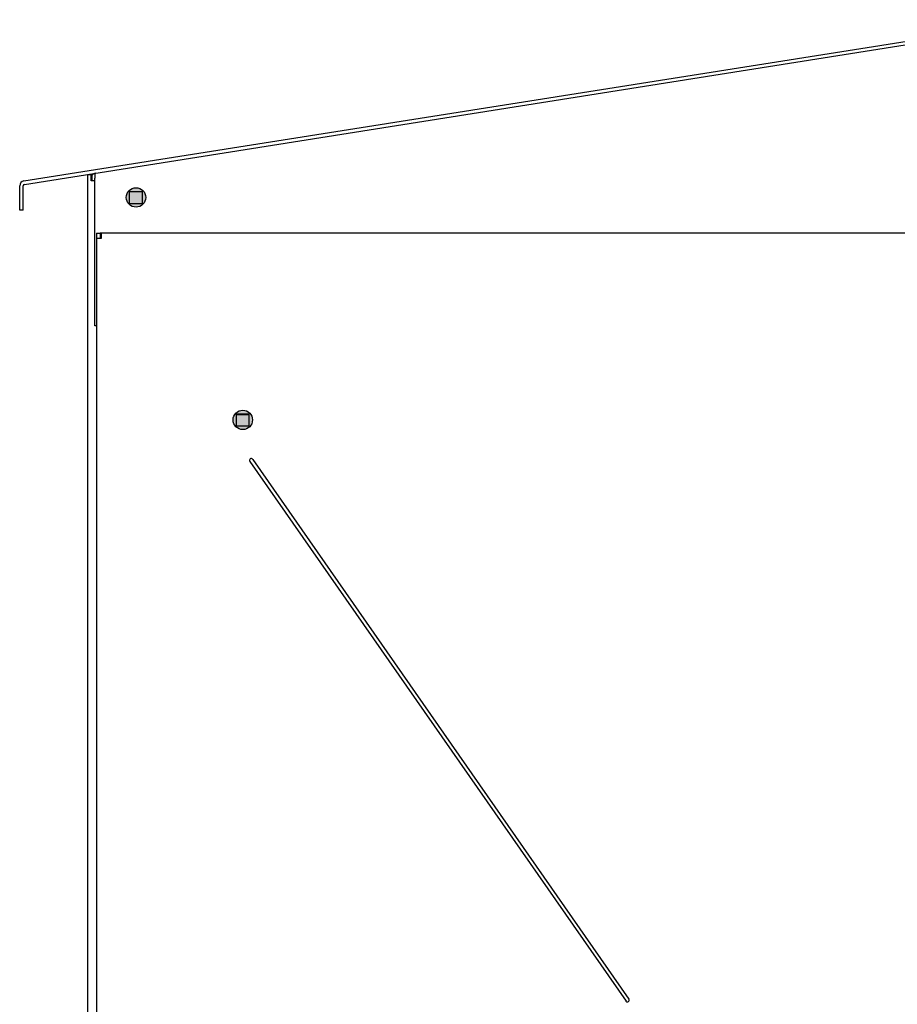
# Model space of a CAD drawing. Header units: millimetres. Extents: x -11513 to 3649, y 2330 to 12522.
# Tile 53 of 75: x -11513 to -11020, y 11674 to 12227. Entities that reach past the tile are written whole.
import ezdxf

# ---------------------------------------------------------------- set-up
doc = ezdxf.new("R2010")
doc.units = ezdxf.units.MM
for name, color, linetype in [('WG1-00-902-0001_', 7, 'Continuous'), ('WG1-00-906-0004_', 7, 'Continuous'), ('WG1-00-908-0004_', 7, 'Continuous'), ('WG1-00-910-0004_', 7, 'Continuous'), ('WG1-00-912-0004_', 7, 'Continuous'), ('WG1-00-914-0004_', 7, 'Continuous')]:
    doc.layers.add(name, color=color, linetype=linetype)

# ---------------------------------------------------------------- blocks, each defined once
blk = doc.blocks.new('elewacja cz siłowa')
for centre in [(-64.89, 1853.42), (-4.89, 1728.42)]:
    blk.add_circle(centre, 5.45)
at = {"linetype": 'Continuous'}
for points in [[(-64.89, 1847.97), (-68.75, 1857.28), (-64.89, 1858.87)], [(-61.04, 1849.57), (-64.89, 1858.87), (-61.04, 1857.28)], [(-64.89, 1847.97), (-64.89, 1858.87), (-61.04, 1849.57)], [(-68.75, 1849.57), (-70.35, 1853.42), (-68.75, 1857.28)], [(-68.75, 1849.57), (-68.75, 1857.28), (-64.89, 1847.97)], [(-61.04, 1849.57), (-61.04, 1857.28), (-59.44, 1853.42)], [(-8.75, 1724.57), (-10.35, 1728.42), (-8.75, 1732.28)], [(-4.89, 1722.97), (-8.75, 1732.28), (-4.89, 1733.87)], [(-8.75, 1724.57), (-8.75, 1732.28), (-4.89, 1722.97)], [(-1.04, 1724.57), (-4.89, 1733.87), (-1.04, 1732.28)], [(-4.89, 1722.97), (-4.89, 1733.87), (-1.04, 1724.57)], [(-1.04, 1724.57), (-1.04, 1732.28), (0.56, 1728.42)]]:
    blk.add_solid(points, dxfattribs=at)
at = {"layer": 'WG1-00-902-0001_', "color": 7, "linetype": 'Continuous'}
for p, q in [((-92, 666.31), (-92, 1866.31)), ((-92, 1866.31), (-90, 1866.31)), ((-90, 1862.81), (-90, 1866.31)), ((-89.44, 1866.31), (-90, 1866.31)), ((-89.44, 1862.81), (-89.44, 1866.31)), ((-89.22, 1862.81), (-90, 1862.81)), ((-88, 1862.81), (-89.22, 1862.81))]:
    blk.add_line(p, q, dxfattribs=at)
at = {"layer": 'WG1-00-906-0004_', "color": 7, "linetype": 'Continuous'}
for p, q in [((-127.88, 1862.68), (443.95, 1953.25)), ((-127.56, 1860.71), (444.27, 1951.28)), ((-130.22, 1846.31), (-130.22, 1859.94)), ((-128.22, 1846.31), (-128.22, 1859.94)), ((-128.22, 1846.31), (-130.22, 1846.31))]:
    blk.add_line(p, q, dxfattribs=at)
for radius in [2.78, 0.78]:
    blk.add_arc((-127.44, 1859.94), radius, 99, 180, dxfattribs=at)
at = {"layer": 'WG1-00-908-0004_', "color": 7, "linetype": 'Continuous'}
for p, q in [((-88, 1781.31), (-88, 1864.16)), ((-68.5, 1856.81), (-61.5, 1856.81)), ((-68.5, 1849.81), (-68.5, 1856.81)), ((-61.5, 1856.81), (-61.5, 1849.81)), ((-61.5, 1849.81), (-68.5, 1849.81)), ((-87, 1781.31), (-88, 1781.31))]:
    blk.add_line(p, q, dxfattribs=at)
for centre, radius, start, end in [((-83.7, 1866.39), 4.39, 176.9363, 178.9442), ((-79.44, 1866.31), 8.65, 178.9442, 179.9635), ((-76.1, 1866.31), 11.99, 179.9635, 181.4217), ((-61.77, 1866.67), 26.33, 181.4217, 182.0855), ((-86.5, 1866.59), 1.58, 172.3194, 175.411), ((-84.88, 1866.46), 3.21, 175.411, 176.9363), ((-54.94, 1866.92), 33.16, 182.0855, 182.5034), ((-86.92, 1866.64), 1.16, 169.8268, 172.3194), ((-36.43, 1867.73), 51.69, 182.5034, 182.7715), ((-87.55, 1866.76), 0.521, 164.2739, 169.8268), ((-12.85, 1868.87), 75.3, 182.7715, 183.1784), ((-87.7, 1866.8), 0.365, 160.0039, 164.2739), ((-87.9, 1866.87), 0.15, 149.6123, 160.0039), ((-87.95, 1866.9), 0.0987, 141.6483, 149.6123), ((390.91, 1891.29), 479.68, 183.1784, 183.2423), ((-87.99, 1866.93), 0.0474, 125.1335, 141.6483), ((-88, 1866.95), 0.0282, 99, 113.5211), ((-87.99, 1866.94), 0.0353, 113.5211, 125.1335)]:
    blk.add_arc(centre, radius, start, end, dxfattribs=at)
at = {"layer": 'WG1-00-910-0004_', "color": 7, "linetype": 'Continuous'}
blk.add_arc((-87.22, 1864.28), 2.78, 99, 142.9535, dxfattribs=at)
at = {"layer": 'WG1-00-912-0004_', "color": 7, "linetype": 'Continuous'}
for p, q in [((-87, 1833.31), (-87, 1830.53)), ((-87, 1833.31), (-85, 1833.31)), ((-84.22, 1833.31), (-85, 1833.31)), ((-85, 1833.31), (-85, 1831.31)), ((-85, 1833.31), (-85, 1830.53)), ((-84.22, 1831.31), (-85, 1831.31)), ((700.22, 1833.31), (-84.22, 1833.31)), ((-84.22, 1830.53), (-84.22, 1833.31)), ((-87, 1830.53), (-87, 689.09)), ((-87, 1830.53), (-84.22, 1830.53)), ((-8.5, 1731.81), (-1.5, 1731.81)), ((-8.5, 1724.81), (-8.5, 1731.81)), ((-1.5, 1731.81), (-1.5, 1724.81)), ((-1.5, 1724.81), (-8.5, 1724.81)), ((-0.99, 1705.1), (210.35, 1401.86)), ((0.65, 1706.25), (211.99, 1403.01))]:
    blk.add_line(p, q, dxfattribs=at)
for centre, start, end in [((-0.17, 1705.68), 34.8734, 214.8734), ((211.17, 1402.43), 214.8734, 34.8734)]:
    blk.add_arc(centre, 1, start, end, dxfattribs=at)
at = {"layer": 'WG1-00-914-0004_', "color": 7, "linetype": 'Continuous'}
blk.add_line((-1.5, 1731.31), (-8.5, 1731.31), dxfattribs=at)

msp = doc.modelspace()

# ---------------------------------------------------------------- block references
msp.add_blockref('elewacja cz siłowa', (-11382.99, 10274.07))

doc.saveas('drawing.dxf')
